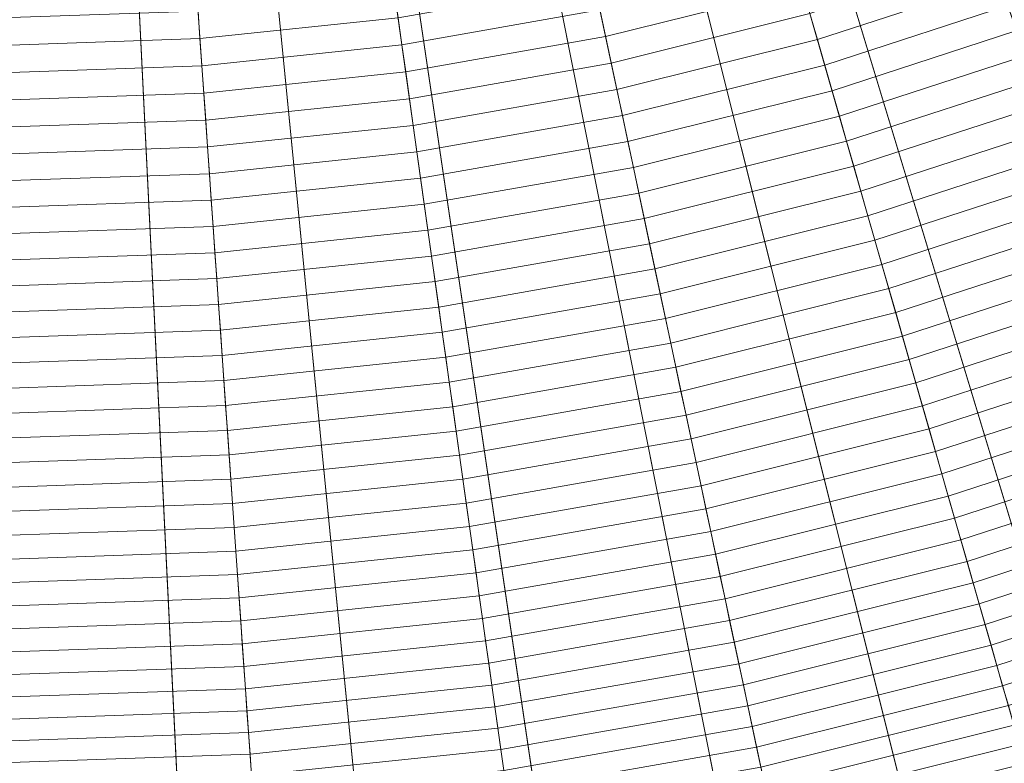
# Model space of a CAD drawing. Header units: centimetres. Extents: x -21.9 to 23.1, y -23 to 22.
# Tile 60 of 192: x 0.7 to 5.3, y -17.2 to -13.7. Entities that reach past the tile are written whole.
import ezdxf

# ---------------------------------------------------------------- set-up
doc = ezdxf.new("R2010")
doc.units = ezdxf.units.CM
doc.header["$LTSCALE"] = 2.54
doc.layers.add('Lucido design-1', color=7, linetype='Continuous')

# ---------------------------------------------------------------- blocks, each defined once
blk = doc.blocks.new('Gruppo-2-1')
at = {"color": 5, "linetype": 'Continuous', "lineweight": 9}
for points in [[(4.8441, -9.5198, -1010.9271), (5.2811, -9.3, -1010.9271), (10.8078, -19.6396, -1010.9271), (9.8567, -20.118, -1010.9271)], [(10.0272, -20.4785, -949.2271), (10.9958, -19.9914, -949.2271), (5.2811, -9.3, -949.2271), (4.8441, -9.5198, -949.2271)], [(4.6501, -9.6455, -949.2271), (5.2775, -9.3395, -949.2271), (10.9595, -20.0258, -949.2271), (9.5729, -20.7021, -949.2271)], [(4.3968, -9.718, -1010.9271), (4.8441, -9.5198, -1010.9271), (9.8567, -20.118, -1010.9271), (8.8833, -20.5493, -1010.9271)], [(9.0359, -20.9178, -949.2271), (10.0272, -20.4785, -949.2271), (4.8441, -9.5198, -949.2271), (4.3968, -9.718, -949.2271)], [(4.003, -9.9069, -949.2271), (4.6501, -9.6455, -949.2271), (9.5729, -20.7021, -949.2271), (8.1424, -21.28, -949.2271)], [(3.9405, -9.8941, -1010.9271), (4.3968, -9.718, -1010.9271), (8.8833, -20.5493, -1010.9271), (7.8901, -20.9326, -1010.9271)], [(8.0244, -21.3081, -949.2271), (9.0359, -20.9178, -949.2271), (4.3968, -9.718, -949.2271), (3.9405, -9.8941, -949.2271)], [(3.3391, -10.1226, -949.2271), (4.003, -9.9069, -949.2271), (8.1424, -21.28, -949.2271), (6.6752, -21.7567, -949.2271)], [(3.476, -10.0477, -1010.9271), (3.9405, -9.8941, -1010.9271), (7.8901, -20.9326, -1010.9271), (6.8793, -21.2669, -1010.9271)], [(6.9951, -21.6485, -949.2271), (8.0244, -21.3081, -949.2271), (3.9405, -9.8941, -949.2271), (3.476, -10.0477, -949.2271)], [(3.0045, -10.1783, -1010.9271), (3.476, -10.0477, -1010.9271), (6.8793, -21.2669, -1010.9271), (5.8533, -21.551, -1010.9271)], [(5.9502, -21.9379, -949.2271), (6.9951, -21.6485, -949.2271), (3.476, -10.0477, -949.2271), (3.0045, -10.1783, -949.2271)], [(2.6619, -10.2915, -949.2271), (3.3391, -10.1226, -949.2271), (6.6752, -21.7567, -949.2271), (5.1782, -22.13, -949.2271)], [(2.5272, -10.2853, -1010.9271), (3.0045, -10.1783, -1010.9271), (5.8533, -21.551, -1010.9271), (4.8144, -21.7838, -1010.9271)], [(4.8922, -22.175, -949.2271), (5.9502, -21.9379, -949.2271), (3.0045, -10.1783, -949.2271), (2.5272, -10.2853, -949.2271)], [(1.9745, -10.4127, -949.2271), (2.6619, -10.2915, -949.2271), (5.1782, -22.13, -949.2271), (3.6589, -22.3979, -949.2271)], [(2.0452, -10.3688, -1010.9271), (2.5272, -10.2853, -1010.9271), (4.8144, -21.7838, -1010.9271), (3.7654, -21.9657, -1010.9271)], [(3.8239, -22.3602, -949.2271), (4.8922, -22.175, -949.2271), (2.5272, -10.2853, -949.2271), (2.0452, -10.3688, -949.2271)], [(1.5597, -10.4287, -1010.9271), (2.0452, -10.3688, -1010.9271), (3.7654, -21.9657, -1010.9271), (2.7088, -22.096, -1010.9271)], [(2.7479, -22.4929, -949.2271), (3.8239, -22.3602, -949.2271), (2.0452, -10.3688, -949.2271), (1.5597, -10.4287, -949.2271)], [(1.0718, -10.4648, -1010.9271), (1.5597, -10.4287, -1010.9271), (2.7088, -22.096, -1010.9271), (1.6471, -22.1746, -1010.9271)], [(1.6666, -22.5729, -949.2271), (2.7479, -22.4929, -949.2271), (1.5597, -10.4287, -949.2271), (1.0718, -10.4648, -949.2271)], [(1.2803, -10.4856, -949.2271), (1.9745, -10.4127, -949.2271), (3.6589, -22.3979, -949.2271), (2.1246, -22.5591, -949.2271)], [(0.5828, -10.4771, -1010.9271), (1.0718, -10.4648, -1010.9271), (1.6471, -22.1746, -1010.9271), (0.5828, -22.2012, -1010.9271)], [(0.5828, -22.6001, -949.2271), (1.6666, -22.5729, -949.2271), (1.0718, -10.4648, -949.2271), (0.5828, -10.4771, -949.2271)], [(0.5828, -10.51, -949.2271), (1.2803, -10.4856, -949.2271), (2.1246, -22.5591, -949.2271), (0.5828, -22.613, -949.2271)], [(4.3967, -13.8109, -934.1512), (5.3153, -13.5125, -934.1512), (5.2723, -13.3943, -934.2235), (4.3621, -13.69, -934.2235)], [(3.4072, -13.7978, -934.2943), (4.3272, -13.5684, -934.2943), (4.2921, -13.446, -934.3637), (3.3807, -13.6733, -934.3637)], [(4.4312, -13.931, -934.0776), (5.358, -13.6299, -934.0776), (5.3153, -13.5125, -934.1512), (4.3967, -13.8109, -934.1512)], [(2.4557, -13.8364, -934.3637), (3.3807, -13.6733, -934.3637), (3.3541, -13.548, -934.4318), (2.4378, -13.7095, -934.4318)], [(1.5126, -13.8068, -934.4318), (2.4378, -13.7095, -934.4318), (2.4199, -13.582, -934.4984), (1.5036, -13.6783, -934.4984)], [(3.4335, -13.9216, -934.2235), (4.3621, -13.69, -934.2235), (4.3272, -13.5684, -934.2943), (3.4072, -13.7978, -934.2943)], [(4.4654, -14.0503, -934.0026), (5.4005, -13.7465, -934.0026), (5.358, -13.6299, -934.0776), (4.4312, -13.931, -934.0776)], [(0.5828, -13.8393, -934.4318), (1.5126, -13.8068, -934.4318), (1.5036, -13.6783, -934.4984), (0.5828, -13.7104, -934.4984)], [(2.4734, -13.9624, -934.2943), (3.4072, -13.7978, -934.2943), (3.3807, -13.6733, -934.3637), (2.4557, -13.8364, -934.3637)], [(3.4596, -14.0446, -934.1512), (4.3967, -13.8109, -934.1512), (4.3621, -13.69, -934.2235), (3.4335, -13.9216, -934.2235)], [(1.5215, -13.9346, -934.3637), (2.4557, -13.8364, -934.3637), (2.4378, -13.7095, -934.4318), (1.5126, -13.8068, -934.4318)], [(4.4994, -14.1688, -933.9263), (5.4426, -13.8623, -933.9263), (5.4005, -13.7465, -934.0026), (4.4654, -14.0503, -934.0026)], [(2.491, -14.0878, -934.2235), (3.4335, -13.9216, -934.2235), (3.4072, -13.7978, -934.2943), (2.4734, -13.9624, -934.2943)], [(0.5828, -13.9673, -934.3637), (1.5215, -13.9346, -934.3637), (1.5126, -13.8068, -934.4318), (0.5828, -13.8393, -934.4318)], [(1.5304, -14.0616, -934.2943), (2.4734, -13.9624, -934.2943), (2.4557, -13.8364, -934.3637), (1.5215, -13.9346, -934.3637)], [(3.4856, -14.1668, -934.0776), (4.4312, -13.931, -934.0776), (4.3967, -13.8109, -934.1512), (3.4596, -14.0446, -934.1512)], [(4.5331, -14.2865, -933.8485), (5.4845, -13.9774, -933.8485), (5.4426, -13.8623, -933.9263), (4.4994, -14.1688, -933.9263)], [(0.5828, -14.0947, -934.2943), (1.5304, -14.0616, -934.2943), (1.5215, -13.9346, -934.3637), (0.5828, -13.9673, -934.3637)], [(2.5085, -14.2123, -934.1512), (3.4596, -14.0446, -934.1512), (3.4335, -13.9216, -934.2235), (2.491, -14.0878, -934.2235)], [(3.5114, -14.2882, -934.0026), (4.4654, -14.0503, -934.0026), (4.4312, -13.931, -934.0776), (3.4856, -14.1668, -934.0776)], [(1.5392, -14.1878, -934.2235), (2.491, -14.0878, -934.2235), (2.4734, -13.9624, -934.2943), (1.5304, -14.0616, -934.2943)], [(4.5666, -14.4033, -933.7694), (5.5261, -14.0916, -933.7694), (5.4845, -13.9774, -933.8485), (4.5331, -14.2865, -933.8485)], [(0.5828, -14.2212, -934.2235), (1.5392, -14.1878, -934.2235), (1.5304, -14.0616, -934.2943), (0.5828, -14.0947, -934.2943)], [(2.5259, -14.336, -934.0776), (3.4856, -14.1668, -934.0776), (3.4596, -14.0446, -934.1512), (2.5085, -14.2123, -934.1512)], [(3.537, -14.4087, -933.9263), (4.4994, -14.1688, -933.9263), (4.4654, -14.0503, -934.0026), (3.5114, -14.2882, -934.0026)], [(1.548, -14.3132, -934.1512), (2.5085, -14.2123, -934.1512), (2.491, -14.0878, -934.2235), (1.5392, -14.1878, -934.2235)], [(4.5999, -14.5193, -933.689), (5.5673, -14.205, -933.689), (5.5261, -14.0916, -933.7694), (4.5666, -14.4033, -933.7694)], [(0.5828, -14.3469, -934.1512), (1.548, -14.3132, -934.1512), (1.5392, -14.1878, -934.2235), (0.5828, -14.2212, -934.2235)], [(2.5432, -14.4589, -934.0026), (3.5114, -14.2882, -934.0026), (3.4856, -14.1668, -934.0776), (2.5259, -14.336, -934.0776)], [(3.5625, -14.5285, -933.8485), (4.5331, -14.2865, -933.8485), (4.4994, -14.1688, -933.9263), (3.537, -14.4087, -933.9263)], [(4.6329, -14.6345, -933.6073), (5.6083, -14.3175, -933.6073), (5.5673, -14.205, -933.689), (4.5999, -14.5193, -933.689)], [(1.5567, -14.4379, -934.0776), (2.5259, -14.336, -934.0776), (2.5085, -14.2123, -934.1512), (1.548, -14.3132, -934.1512)], [(2.5603, -14.581, -933.9263), (3.537, -14.4087, -933.9263), (3.5114, -14.2882, -934.0026), (2.5432, -14.4589, -934.0026)], [(3.5878, -14.6474, -933.7694), (4.5666, -14.4033, -933.7694), (4.5331, -14.2865, -933.8485), (3.5625, -14.5285, -933.8485)], [(0.5828, -14.4719, -934.0776), (1.5567, -14.4379, -934.0776), (1.548, -14.3132, -934.1512), (0.5828, -14.3469, -934.1512)], [(1.5654, -14.5617, -934.0026), (2.5432, -14.4589, -934.0026), (2.5259, -14.336, -934.0776), (1.5567, -14.4379, -934.0776)], [(4.6656, -14.7487, -933.5242), (5.6489, -14.4292, -933.5242), (5.6083, -14.3175, -933.6073), (4.6329, -14.6345, -933.6073)], [(0.5828, -14.596, -934.0026), (1.5654, -14.5617, -934.0026), (1.5567, -14.4379, -934.0776), (0.5828, -14.4719, -934.0776)], [(2.5773, -14.7022, -933.8485), (3.5625, -14.5285, -933.8485), (3.537, -14.4087, -933.9263), (2.5603, -14.581, -933.9263)], [(3.6128, -14.7654, -933.689), (4.5999, -14.5193, -933.689), (4.5666, -14.4033, -933.7694), (3.5878, -14.6474, -933.7694)], [(4.6982, -14.8621, -933.4398), (5.6893, -14.54, -933.4398), (5.6489, -14.4292, -933.5242), (4.6656, -14.7487, -933.5242)], [(1.574, -14.6846, -933.9263), (2.5603, -14.581, -933.9263), (2.5432, -14.4589, -934.0026), (1.5654, -14.5617, -934.0026)], [(2.5943, -14.8226, -933.7694), (3.5878, -14.6474, -933.7694), (3.5625, -14.5285, -933.8485), (2.5773, -14.7022, -933.8485)], [(3.6377, -14.8826, -933.6073), (4.6329, -14.6345, -933.6073), (4.5999, -14.5193, -933.689), (3.6128, -14.7654, -933.689)], [(0.5828, -14.7193, -933.9263), (1.574, -14.6846, -933.9263), (1.5654, -14.5617, -934.0026), (0.5828, -14.596, -934.0026)], [(4.7304, -14.9745, -933.3541), (5.7293, -14.65, -933.3541), (5.6893, -14.54, -933.4398), (4.6982, -14.8621, -933.4398)], [(1.5825, -14.8068, -933.8485), (2.5773, -14.7022, -933.8485), (2.5603, -14.581, -933.9263), (1.574, -14.6846, -933.9263)], [(2.6111, -14.9421, -933.689), (3.6128, -14.7654, -933.689), (3.5878, -14.6474, -933.7694), (2.5943, -14.8226, -933.7694)], [(3.6625, -14.9988, -933.5242), (4.6656, -14.7487, -933.5242), (4.6329, -14.6345, -933.6073), (3.6377, -14.8826, -933.6073)], [(4.7624, -15.0861, -933.2671), (5.769, -14.759, -933.2671), (5.7293, -14.65, -933.3541), (4.7304, -14.9745, -933.3541)], [(0.5828, -14.8417, -933.8485), (1.5825, -14.8068, -933.8485), (1.574, -14.6846, -933.9263), (0.5828, -14.7193, -933.9263)], [(1.591, -14.928, -933.7694), (2.5943, -14.8226, -933.7694), (2.5773, -14.7022, -933.8485), (1.5825, -14.8068, -933.8485)], [(3.687, -15.1142, -933.4398), (4.6982, -14.8621, -933.4398), (4.6656, -14.7487, -933.5242), (3.6625, -14.9988, -933.5242)], [(4.7941, -15.1967, -933.1788), (5.8083, -14.8671, -933.1788), (5.769, -14.759, -933.2671), (4.7624, -15.0861, -933.2671)], [(0.5828, -14.9632, -933.7694), (1.591, -14.928, -933.7694), (1.5825, -14.8068, -933.8485), (0.5828, -14.8417, -933.8485)], [(2.6277, -15.0607, -933.6073), (3.6377, -14.8826, -933.6073), (3.6128, -14.7654, -933.689), (2.6111, -14.9421, -933.689)], [(1.5994, -15.0484, -933.689), (2.6111, -14.9421, -933.689), (2.5943, -14.8226, -933.7694), (1.591, -14.928, -933.7694)], [(2.6443, -15.1784, -933.5242), (3.6625, -14.9988, -933.5242), (3.6377, -14.8826, -933.6073), (2.6277, -15.0607, -933.6073)], [(3.7113, -15.2286, -933.3541), (4.7304, -14.9745, -933.3541), (4.6982, -14.8621, -933.4398), (3.687, -15.1142, -933.4398)], [(4.8255, -15.3063, -933.0893), (5.8473, -14.9743, -933.0893), (5.8083, -14.8671, -933.1788), (4.7941, -15.1967, -933.1788)], [(0.5828, -15.0839, -933.689), (1.5994, -15.0484, -933.689), (1.591, -14.928, -933.7694), (0.5828, -14.9632, -933.7694)], [(1.6077, -15.1679, -933.6073), (2.6277, -15.0607, -933.6073), (2.6111, -14.9421, -933.689), (1.5994, -15.0484, -933.689)], [(3.7354, -15.3421, -933.2671), (4.7624, -15.0861, -933.2671), (4.7304, -14.9745, -933.3541), (3.7113, -15.2286, -933.3541)], [(4.8567, -15.415, -932.9985), (5.886, -15.0806, -932.9985), (5.8473, -14.9743, -933.0893), (4.8255, -15.3063, -933.0893)], [(2.6607, -15.2952, -933.4398), (3.687, -15.1142, -933.4398), (3.6625, -14.9988, -933.5242), (2.6443, -15.1784, -933.5242)], [(0.5828, -15.2037, -933.6073), (1.6077, -15.1679, -933.6073), (1.5994, -15.0484, -933.689), (0.5828, -15.0839, -933.689)], [(1.616, -15.2864, -933.5242), (2.6443, -15.1784, -933.5242), (2.6277, -15.0607, -933.6073), (1.6077, -15.1679, -933.6073)], [(4.8876, -15.5227, -932.9065), (5.9243, -15.1859, -932.9065), (5.886, -15.0806, -932.9985), (4.8567, -15.415, -932.9985)], [(2.677, -15.411, -933.3541), (3.7113, -15.2286, -933.3541), (3.687, -15.1142, -933.4398), (2.6607, -15.2952, -933.4398)], [(3.7593, -15.4547, -933.1788), (4.7941, -15.1967, -933.1788), (4.7624, -15.0861, -933.2671), (3.7354, -15.3421, -933.2671)], [(0.5828, -15.3225, -933.5242), (1.616, -15.2864, -933.5242), (1.6077, -15.1679, -933.6073), (0.5828, -15.2037, -933.6073)], [(1.6243, -15.4041, -933.4398), (2.6607, -15.2952, -933.4398), (2.6443, -15.1784, -933.5242), (1.616, -15.2864, -933.5242)], [(3.7831, -15.5662, -933.0893), (4.8255, -15.3063, -933.0893), (4.7941, -15.1967, -933.1788), (3.7593, -15.4547, -933.1788)], [(4.9182, -15.6295, -932.8132), (5.9623, -15.2902, -932.8132), (5.9243, -15.1859, -932.9065), (4.8876, -15.5227, -932.9065)], [(2.6931, -15.5259, -933.2671), (3.7354, -15.3421, -933.2671), (3.7113, -15.2286, -933.3541), (2.677, -15.411, -933.3541)], [(0.5828, -15.4405, -933.4398), (1.6243, -15.4041, -933.4398), (1.616, -15.2864, -933.5242), (0.5828, -15.3225, -933.5242)], [(1.6324, -15.5208, -933.3541), (2.677, -15.411, -933.3541), (2.6607, -15.2952, -933.4398), (1.6243, -15.4041, -933.4398)], [(3.8066, -15.6768, -932.9985), (4.8567, -15.415, -932.9985), (4.8255, -15.3063, -933.0893), (3.7831, -15.5662, -933.0893)], [(4.9485, -15.7352, -932.7187), (5.9999, -15.3936, -932.7187), (5.9623, -15.2902, -932.8132), (4.9182, -15.6295, -932.8132)], [(2.7091, -15.6398, -933.1788), (3.7593, -15.4547, -933.1788), (3.7354, -15.3421, -933.2671), (2.6931, -15.5259, -933.2671)], [(0.5828, -15.5574, -933.3541), (1.6324, -15.5208, -933.3541), (1.6243, -15.4041, -933.4398), (0.5828, -15.4405, -933.4398)], [(4.9786, -15.8399, -932.623), (6.0372, -15.496, -932.623), (5.9999, -15.3936, -932.7187), (4.9485, -15.7352, -932.7187)], [(1.6405, -15.6365, -933.2671), (2.6931, -15.5259, -933.2671), (2.677, -15.411, -933.3541), (1.6324, -15.5208, -933.3541)], [(3.8299, -15.7865, -932.9065), (4.8876, -15.5227, -932.9065), (4.8567, -15.415, -932.9985), (3.8066, -15.6768, -932.9985)], [(2.725, -15.7528, -933.0893), (3.7831, -15.5662, -933.0893), (3.7593, -15.4547, -933.1788), (2.7091, -15.6398, -933.1788)], [(5.0083, -15.9436, -932.5261), (6.0741, -15.5973, -932.5261), (6.0372, -15.496, -932.623), (4.9786, -15.8399, -932.623)], [(0.5828, -15.6735, -933.2671), (1.6405, -15.6365, -933.2671), (1.6324, -15.5208, -933.3541), (0.5828, -15.5574, -933.3541)], [(1.6485, -15.7513, -933.1788), (2.7091, -15.6398, -933.1788), (2.6931, -15.5259, -933.2671), (1.6405, -15.6365, -933.2671)], [(3.853, -15.8951, -932.8132), (4.9182, -15.6295, -932.8132), (4.8876, -15.5227, -932.9065), (3.8299, -15.7865, -932.9065)], [(2.7407, -15.8648, -932.9985), (3.8066, -15.6768, -932.9985), (3.7831, -15.5662, -933.0893), (2.725, -15.7528, -933.0893)], [(0.5828, -15.7885, -933.1788), (1.6485, -15.7513, -933.1788), (1.6405, -15.6365, -933.2671), (0.5828, -15.6735, -933.2671)], [(3.8758, -16.0027, -932.7187), (4.9485, -15.7352, -932.7187), (4.9182, -15.6295, -932.8132), (3.853, -15.8951, -932.8132)], [(5.0377, -16.0463, -932.428), (6.1106, -15.6977, -932.428), (6.0741, -15.5973, -932.5261), (5.0083, -15.9436, -932.5261)], [(1.6565, -15.8651, -933.0893), (2.725, -15.7528, -933.0893), (2.7091, -15.6398, -933.1788), (1.6485, -15.7513, -933.1788)], [(2.7563, -15.9758, -932.9065), (3.8299, -15.7865, -932.9065), (3.8066, -15.6768, -932.9985), (2.7407, -15.8648, -932.9985)], [(5.0669, -16.1479, -932.3287), (6.1468, -15.797, -932.3287), (6.1106, -15.6977, -932.428), (5.0377, -16.0463, -932.428)], [(0.5828, -15.9026, -933.0893), (1.6565, -15.8651, -933.0893), (1.6485, -15.7513, -933.1788), (0.5828, -15.7885, -933.1788)], [(1.6644, -15.9779, -932.9985), (2.7407, -15.8648, -932.9985), (2.725, -15.7528, -933.0893), (1.6565, -15.8651, -933.0893)], [(3.8985, -16.1092, -932.623), (4.9786, -15.8399, -932.623), (4.9485, -15.7352, -932.7187), (3.8758, -16.0027, -932.7187)], [(2.7718, -16.0857, -932.8132), (3.853, -15.8951, -932.8132), (3.8299, -15.7865, -932.9065), (2.7563, -15.9758, -932.9065)], [(5.0957, -16.2484, -932.2283), (6.1826, -15.8953, -932.2283), (6.1468, -15.797, -932.3287), (5.0669, -16.1479, -932.3287)], [(0.5828, -16.0157, -932.9985), (1.6644, -15.9779, -932.9985), (1.6565, -15.8651, -933.0893), (0.5828, -15.9026, -933.0893)], [(1.6722, -16.0897, -932.9065), (2.7563, -15.9758, -932.9065), (2.7407, -15.8648, -932.9985), (1.6644, -15.9779, -932.9985)], [(3.9209, -16.2147, -932.5261), (5.0083, -15.9436, -932.5261), (4.9786, -15.8399, -932.623), (3.8985, -16.1092, -932.623)], [(2.7871, -16.1946, -932.7187), (3.8758, -16.0027, -932.7187), (3.853, -15.8951, -932.8132), (2.7718, -16.0857, -932.8132)], [(5.1242, -16.3478, -932.1265), (6.2179, -15.9924, -932.1265), (6.1826, -15.8953, -932.2283), (5.0957, -16.2484, -932.2283)], [(3.9431, -16.3192, -932.428), (5.0377, -16.0463, -932.428), (5.0083, -15.9436, -932.5261), (3.9209, -16.2147, -932.5261)], [(0.5828, -16.1277, -932.9065), (1.6722, -16.0897, -932.9065), (1.6644, -15.9779, -932.9985), (0.5828, -16.0157, -932.9985)], [(1.6799, -16.2005, -932.8132), (2.7718, -16.0857, -932.8132), (2.7563, -15.9758, -932.9065), (1.6722, -16.0897, -932.9065)], [(2.8023, -16.3025, -932.623), (3.8985, -16.1092, -932.623), (3.8758, -16.0027, -932.7187), (2.7871, -16.1946, -932.7187)], [(5.1524, -16.4462, -932.0238), (6.2529, -16.0886, -932.0238), (6.2179, -15.9924, -932.1265), (5.1242, -16.3478, -932.1265)], [(3.9651, -16.4226, -932.3287), (5.0669, -16.1479, -932.3287), (5.0377, -16.0463, -932.428), (3.9431, -16.3192, -932.428)], [(0.5828, -16.2388, -932.8132), (1.6799, -16.2005, -932.8132), (1.6722, -16.0897, -932.9065), (0.5828, -16.1277, -932.9065)], [(1.6876, -16.3102, -932.7187), (2.7871, -16.1946, -932.7187), (2.7718, -16.0857, -932.8132), (1.6799, -16.2005, -932.8132)], [(5.1803, -16.5435, -931.9199), (6.2875, -16.1837, -931.9199), (6.2529, -16.0886, -932.0238), (5.1524, -16.4462, -932.0238)], [(2.8173, -16.4093, -932.5261), (3.9209, -16.2147, -932.5261), (3.8985, -16.1092, -932.623), (2.8023, -16.3025, -932.623)], [(3.9868, -16.5249, -932.2283), (5.0957, -16.2484, -932.2283), (5.0669, -16.1479, -932.3287), (3.9651, -16.4226, -932.3287)], [(5.2079, -16.6397, -931.8149), (6.3218, -16.2778, -931.8149), (6.2875, -16.1837, -931.9199), (5.1803, -16.5435, -931.9199)], [(0.5828, -16.3488, -932.7187), (1.6876, -16.3102, -932.7187), (1.6799, -16.2005, -932.8132), (0.5828, -16.2388, -932.8132)], [(1.6952, -16.4189, -932.623), (2.8023, -16.3025, -932.623), (2.7871, -16.1946, -932.7187), (1.6876, -16.3102, -932.7187)], [(2.8321, -16.5151, -932.428), (3.9431, -16.3192, -932.428), (3.9209, -16.2147, -932.5261), (2.8173, -16.4093, -932.5261)], [(4.0083, -16.626, -932.1265), (5.1242, -16.3478, -932.1265), (5.0957, -16.2484, -932.2283), (3.9868, -16.5249, -932.2283)], [(5.2351, -16.7347, -931.7088), (6.3556, -16.3707, -931.7088), (6.3218, -16.2778, -931.8149), (5.2079, -16.6397, -931.8149)], [(0.5828, -16.4577, -932.623), (1.6952, -16.4189, -932.623), (1.6876, -16.3102, -932.7187), (0.5828, -16.3488, -932.7187)], [(1.7027, -16.5265, -932.5261), (2.8173, -16.4093, -932.5261), (2.8023, -16.3025, -932.623), (1.6952, -16.4189, -932.623)], [(2.8468, -16.6198, -932.3287), (3.9651, -16.4226, -932.3287), (3.9431, -16.3192, -932.428), (2.8321, -16.5151, -932.428)], [(4.0296, -16.7262, -932.0238), (5.1524, -16.4462, -932.0238), (5.1242, -16.3478, -932.1265), (4.0083, -16.626, -932.1265)], [(5.2621, -16.8287, -931.6017), (6.389, -16.4625, -931.6017), (6.3556, -16.3707, -931.7088), (5.2351, -16.7347, -931.7088)], [(0.5828, -16.5656, -932.5261), (1.7027, -16.5265, -932.5261), (1.6952, -16.4189, -932.623), (0.5828, -16.4577, -932.623)], [(1.7102, -16.633, -932.428), (2.8321, -16.5151, -932.428), (2.8173, -16.4093, -932.5261), (1.7027, -16.5265, -932.5261)], [(2.8614, -16.7234, -932.2283), (3.9868, -16.5249, -932.2283), (3.9651, -16.4226, -932.3287), (2.8468, -16.6198, -932.3287)], [(4.0507, -16.8252, -931.9199), (5.1803, -16.5435, -931.9199), (5.1524, -16.4462, -932.0238), (4.0296, -16.7262, -932.0238)], [(5.2887, -16.9214, -931.4934), (6.422, -16.5532, -931.4934), (6.389, -16.4625, -931.6017), (5.2621, -16.8287, -931.6017)], [(0.5828, -16.6724, -932.428), (1.7102, -16.633, -932.428), (1.7027, -16.5265, -932.5261), (0.5828, -16.5656, -932.5261)], [(1.7176, -16.7385, -932.3287), (2.8468, -16.6198, -932.3287), (2.8321, -16.5151, -932.428), (1.7102, -16.633, -932.428)], [(2.8758, -16.8257, -932.1265), (4.0083, -16.626, -932.1265), (3.9868, -16.5249, -932.2283), (2.8614, -16.7234, -932.2283)], [(4.0715, -16.923, -931.8149), (5.2079, -16.6397, -931.8149), (5.1803, -16.5435, -931.9199), (4.0507, -16.8252, -931.9199)], [(0.5828, -16.7781, -932.3287), (1.7176, -16.7385, -932.3287), (1.7102, -16.633, -932.428), (0.5828, -16.6724, -932.428)], [(1.7249, -16.8428, -932.2283), (2.8614, -16.7234, -932.2283), (2.8468, -16.6198, -932.3287), (1.7176, -16.7385, -932.3287)], [(2.89, -16.9271, -932.0238), (4.0296, -16.7262, -932.0238), (4.0083, -16.626, -932.1265), (2.8758, -16.8257, -932.1265)], [(4.092, -17.0197, -931.7088), (5.2351, -16.7347, -931.7088), (5.2079, -16.6397, -931.8149), (4.0715, -16.923, -931.8149)], [(0.5828, -16.8827, -932.2283), (1.7249, -16.8428, -932.2283), (1.7176, -16.7385, -932.3287), (0.5828, -16.7781, -932.3287)], [(1.7321, -16.9459, -932.1265), (2.8758, -16.8257, -932.1265), (2.8614, -16.7234, -932.2283), (1.7249, -16.8428, -932.2283)], [(2.9041, -17.0273, -931.9199), (4.0507, -16.8252, -931.9199), (4.0296, -16.7262, -932.0238), (2.89, -16.9271, -932.0238)], [(4.1123, -17.1153, -931.6017), (5.2621, -16.8287, -931.6017), (5.2351, -16.7347, -931.7088), (4.092, -17.0197, -931.7088)], [(1.7392, -17.048, -932.0238), (2.89, -16.9271, -932.0238), (2.8758, -16.8257, -932.1265), (1.7321, -16.9459, -932.1265)], [(2.918, -17.1264, -931.8149), (4.0715, -16.923, -931.8149), (4.0507, -16.8252, -931.9199), (2.9041, -17.0273, -931.9199)], [(4.1324, -17.2097, -931.4934), (5.2887, -16.9214, -931.4934), (5.2621, -16.8287, -931.6017), (4.1123, -17.1153, -931.6017)], [(0.5828, -16.9861, -932.1265), (1.7321, -16.9459, -932.1265), (1.7249, -16.8428, -932.2283), (0.5828, -16.8827, -932.2283)], [(2.9318, -17.2243, -931.7088), (4.092, -17.0197, -931.7088), (4.0715, -16.923, -931.8149), (2.918, -17.1264, -931.8149)], [(4.1522, -17.3029, -931.3841), (5.3149, -17.013, -931.3841), (5.2887, -16.9214, -931.4934), (4.1324, -17.2097, -931.4934)], [(0.5828, -17.0884, -932.0238), (1.7392, -17.048, -932.0238), (1.7321, -16.9459, -932.1265), (0.5828, -16.9861, -932.1265)], [(1.7463, -17.149, -931.9199), (2.9041, -17.0273, -931.9199), (2.89, -16.9271, -932.0238), (1.7392, -17.048, -932.0238)], [(4.1718, -17.395, -931.2737), (5.3409, -17.1035, -931.2737), (5.3149, -17.013, -931.3841), (4.1522, -17.3029, -931.3841)], [(0.5828, -17.1896, -931.9199), (1.7463, -17.149, -931.9199), (1.7392, -17.048, -932.0238), (0.5828, -17.0884, -932.0238)], [(1.7533, -17.2488, -931.8149), (2.918, -17.1264, -931.8149), (2.9041, -17.0273, -931.9199), (1.7463, -17.149, -931.9199)], [(2.9454, -17.3211, -931.6017), (4.1123, -17.1153, -931.6017), (4.092, -17.0197, -931.7088), (2.9318, -17.2243, -931.7088)], [(4.1911, -17.4858, -931.1623), (5.3665, -17.1928, -931.1623), (5.3409, -17.1035, -931.2737), (4.1718, -17.395, -931.2737)], [(0.5828, -17.2897, -931.8149), (1.7533, -17.2488, -931.8149), (1.7463, -17.149, -931.9199), (0.5828, -17.1896, -931.9199)], [(1.7602, -17.3475, -931.7088), (2.9318, -17.2243, -931.7088), (2.918, -17.1264, -931.8149), (1.7533, -17.2488, -931.8149)], [(2.9588, -17.4166, -931.4934), (4.1324, -17.2097, -931.4934), (4.1123, -17.1153, -931.6017), (2.9454, -17.3211, -931.6017)]]:
    blk.add_3dface(points, dxfattribs=at)

msp = doc.modelspace()

# ---------------------------------------------------------------- block references
at = {"layer": 'Lucido design-1', "color": 5, "true_color": 0x0000ff}
msp.add_blockref('Gruppo-2-1', (0, 0), dxfattribs=at)

doc.saveas('drawing.dxf')
